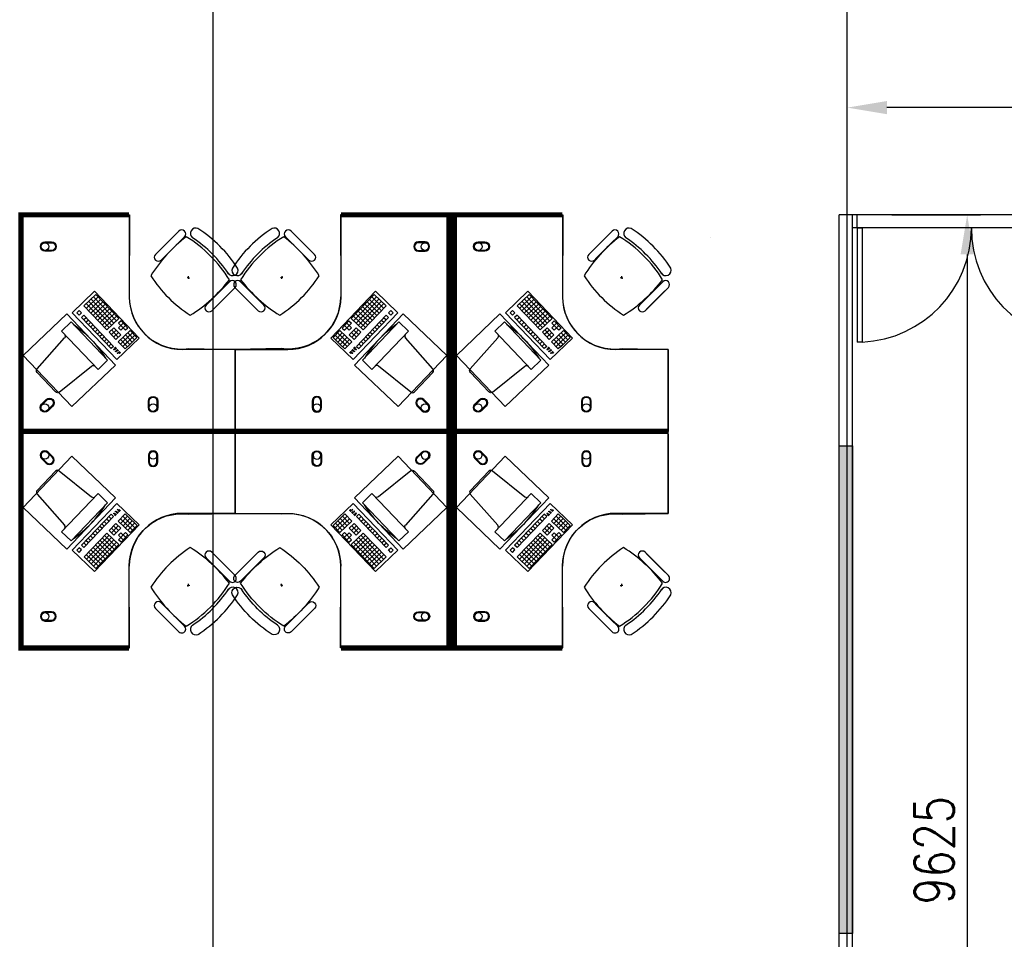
# Model space of a CAD drawing. Header units: millimetres. Extents: x -312551 to 250764, y -35891 to 59426.
# Tile 180 of 256: x -94274 to -86822, y 36493 to 43456. Entities that reach past the tile are written whole.
import ezdxf

# ---------------------------------------------------------------- set-up
doc = ezdxf.new("R2010")
doc.units = ezdxf.units.MM
doc.header["$LTSCALE"] = 2.5
for name, color, linetype in [('doors', 1, 'Continuous'), ('FO-00 - FURN$0$FURNITURE', 22, 'Continuous'), ('FO-00 - FURN$0$SP-01$0$FIT-OUT$0$FURNITURE', 22, 'Continuous'), ('NF ARCH', 4, 'Continuous'), ('NF-AS BUILT', 7, 'Continuous'), ('NF-GRIDS', 252, 'Continuous')]:
    doc.layers.add(name, color=color, linetype=linetype)
doc.styles.add('ROMANS', font='romans.shx', dxfattribs={"width": 0.8})
doc.dimstyles.new('100NFDIM', dxfattribs={"dimscale": 100, "dimtxt": 3, "dimasz": 3, "dimexe": 1, "dimexo": 1, "dimgap": 1, "dimtad": 1, "dimdec": 0, "dimdsep": 46, "dimtxsty": 'ROMANS', "dimcen": 3, "dimclrd": 4, "dimclre": 4, "dimclrt": 1, "dimaunit": 1, "dimadec": 0, "dimazin": 0, "dimtfac": 1, "dimtdec": 0, "dimtmove": 0, "dimatfit": 3, "dimfxl": 0, "dimtolj": 1, "dimarcsym": 0})

# ---------------------------------------------------------------- blocks, each defined once
blk = doc.blocks.new('FO-00 - FURN$0$SP-01$0$FIT-OUT$0$PC')
at = {"layer": 'FO-00 - FURN$0$SP-01$0$FIT-OUT$0$FURNITURE', "linetype": 'Continuous'}
for p, q in [((241.8, -93.1), (98, -236.8)), ((268.8, -92), (509.4, -294.6)), ((96.9, -263.9), (299.5, -504.5))]:
    blk.add_line(p, q, dxfattribs=at)
blk.add_lwpolyline([(276, -553.9), (346.7, -624.6), (629.5, -341.8), (558.8, -271)], close=True, dxfattribs=at)
for centre, radius, start, end in [((255.9, -107.2), 20, 49.89909, 135), ((112.2, -251), 20, 135, 220.10091), ((522.3, -279.3), 20, 229.89909, 315), ((-109.9, 114.8), 864, 303.17791, 326.82209), ((284.2, -517.4), 20, 315, 40.10091)]:
    blk.add_arc(centre, radius, start, end, dxfattribs=at)
blk = doc.blocks.new('desk')
at = {"layer": 'FO-00 - FURN$0$FURNITURE', "extrusion": (6.58823e-06, 1.6454e-07, 1)}
blk.add_line((184739.1, 75571.8, 0), (184169.1, 75571.7, 0), dxfattribs=at)
at = {"layer": 'FO-00 - FURN$0$FURNITURE'}
for p, q in [((184170.2, 75552.8), (184170.2, 74952.8)), ((183794.8, 75449.6), (183883.4, 75361)), ((183962.2, 75282.1), (183820.8, 75423.5)), ((183690.8, 75399.2), (183690.9, 75399.1)), ((183752.3, 75407.1), (183840.9, 75318.5)), ((183919.8, 75239.7), (183778.4, 75381.1)), ((183972, 75272.4), (183883.4, 75361)), ((183929.5, 75229.9), (183840.9, 75318.5)), ((183411.4, 75066.2), (183500, 74977.6)), ((183733.3, 75097.7), (183713.3, 75096.7)), ((183723.8, 75107.2), (183722.8, 75087.2)), ((183369, 75023.8), (183457.6, 74935.2)), ((183536.4, 74856.3), (183395, 74997.7)), ((183588.6, 74889), (183500, 74977.6)), ((184094.3, 74639.5), (184432.6, 74994)), ((184422.6, 74969), (184250, 74788.2)), ((184422.6, 74969), (184513, 74882.8)), ((184422.6, 74969), (184513, 74882.8)), ((184422.6, 74969), (184513, 74882.8)), ((184432.6, 74994), (184602.6, 74831.8)), ((184432.6, 74994), (184602.6, 74831.8)), ((184432.6, 74994), (184602.6, 74831.8)), ((183546.2, 74846.6), (183457.6, 74935.2)), ((184440.7, 74951.8), (184268.1, 74770.9)), ((184458.7, 74934.5), (184286.2, 74753.7)), ((184476.8, 74917.3), (184304.2, 74736.4)), ((184494.9, 74900), (184322.3, 74719.1)), ((184353.5, 74896.7), (184444, 74810.4)), ((184370.8, 74914.8), (184461.2, 74828.5)), ((184388.1, 74932.9), (184478.5, 74846.6)), ((184405.3, 74951), (184495.7, 74864.7)), ((184602.6, 74831.8), (184264.3, 74477.3)), ((184284.5, 74824.4), (184374.9, 74738.1)), ((184301.8, 74842.4), (184392.2, 74756.1)), ((184319, 74860.5), (184409.5, 74774.2)), ((184336.3, 74878.6), (184426.7, 74792.3)), ((184513, 74882.8), (184340.4, 74701.9)), ((184549.2, 74848.2), (184531.9, 74830.1)), ((184531.9, 74830.1), (184550, 74812.9)), ((184549.2, 74848.2), (184567.3, 74831)), ((184549.2, 74848.2), (184567.3, 74831)), ((184549.2, 74848.2), (184567.3, 74831)), ((184567.3, 74831), (184550, 74812.9)), ((184232.7, 74770.1), (184180.9, 74715.8)), ((184250.8, 74752.8), (184199, 74698.6)), ((184215.5, 74752), (184251.6, 74717.5)), ((184232.7, 74770.1), (184250.8, 74752.8)), ((184250, 74788.2), (184340.4, 74701.9)), ((184267.2, 74806.3), (184357.7, 74720)), ((184514.7, 74812.1), (184290.3, 74576.9)), ((184532.7, 74794.8), (184308.4, 74559.7)), ((184462.9, 74757.8), (184481, 74740.5)), ((184480.1, 74775.9), (184498.2, 74758.6)), ((184497.4, 74794), (184515.5, 74776.7)), ((184514.7, 74812.1), (184532.7, 74794.8)), ((184163.7, 74697.8), (184111.9, 74643.5)), ((184181.8, 74680.5), (184130, 74626.2)), ((184146.4, 74679.7), (184218.8, 74610.6)), ((184163.7, 74697.8), (184254.1, 74611.5)), ((184180.9, 74715.8), (184199, 74698.6)), ((184198.2, 74733.9), (184234.4, 74699.4)), ((184251.6, 74717.5), (184234.4, 74699.4)), ((184287, 74718.3), (184235.2, 74664.1)), ((184252.5, 74682.1), (184288.6, 74647.6)), ((184305.1, 74701.1), (184253.3, 74646.8)), ((184269.7, 74700.2), (184305.9, 74665.7)), ((184323.2, 74683.8), (184271.4, 74629.5)), ((184287, 74718.3), (184323.2, 74683.8)), ((184393.8, 74685.5), (184411.9, 74668.2)), ((184411.1, 74703.5), (184429.2, 74686.3)), ((184428.4, 74721.6), (184446.5, 74704.4)), ((184445.6, 74739.7), (184463.7, 74722.5)), ((184264.3, 74477.3), (184094.3, 74639.5)), ((184111.9, 74643.5), (184184.3, 74574.5)), ((184129.2, 74661.6), (184201.5, 74592.5)), ((184199.9, 74663.2), (184148.1, 74609)), ((184217.9, 74646), (184166.2, 74591.7)), ((184217.9, 74646), (184166.2, 74591.7)), ((184183.4, 74609.8), (184219.6, 74575.3)), ((184236, 74628.7), (184184.3, 74574.5)), ((184236, 74628.7), (184184.3, 74574.5)), ((184200.7, 74627.9), (184236.9, 74593.4)), ((184254.1, 74611.5), (184202.3, 74557.2)), ((184235.2, 74664.1), (184271.4, 74629.5)), ((184307.5, 74595), (184325.6, 74577.8)), ((184324.8, 74613.1), (184342.9, 74595.9)), ((184342.1, 74631.2), (184360.2, 74613.9)), ((184359.3, 74649.3), (184377.4, 74632)), ((184376.6, 74667.4), (184394.7, 74650.1)), ((183370.2, 74552.8), (183770.2, 74552.8)), ((183370.2, 73952.8), (183370.2, 74552.8)), ((184166.2, 74591.7), (184202.3, 74557.2)), ((184248.1, 74538.9), (184237.6, 74527.9)), ((184249.5, 74537.5), (184239.1, 74526.5)), ((184251, 74536.1), (184240.5, 74525.1)), ((184252.4, 74534.7), (184241.9, 74523.8)), ((184262.7, 74554.2), (184253.1, 74544.1)), ((184264.1, 74552.8), (184254.5, 74542.7)), ((184265.6, 74551.4), (184256, 74541.3)), ((184267, 74550), (184257.4, 74540)), ((184278.6, 74571.2), (184267.6, 74559.7)), ((184280.1, 74569.9), (184269.1, 74558.3)), ((184281.5, 74568.5), (184270.5, 74557)), ((184283, 74567.1), (184272, 74555.6)), ((184290.3, 74576.9), (184308.4, 74559.7))]:
    blk.add_line(p, q, dxfattribs=at)
at = {"layer": 'FO-00 - FURN$0$FURNITURE', "const_width": 40}
blk.add_lwpolyline([(183370.2, 73932.8), (184990.2, 73932.8), (184990.2, 75572.7), (184172.4, 75572.7)], dxfattribs=at)
at = {"layer": 'FO-00 - FURN$0$FURNITURE', "elevation": 0}
blk.add_lwpolyline([(184169, 75571.8), (184170.2, 74952.8, -0.455459), (183720.2, 74559.7), (183370.2, 74552.8), (183370.2, 73932.8), (184990.2, 73932.8), (184990.2, 75572.7)], format="xyb", close=True, dxfattribs=at)
at = {"layer": 'FO-00 - FURN$0$FURNITURE'}
for points in [[(184758.5, 75367.8, 1), (184758.5, 75297.8), (184808.5, 75297.8, 1), (184808.5, 75367.8)], [(184758.5, 75361.8, 1), (184758.5, 75303.8), (184808.5, 75303.8, 1), (184808.5, 75361.8)], [(184025.2, 74163.3, 1), (183955.2, 74163.3), (183955.2, 74113.3, 1), (184025.2, 74113.3)], [(184019.2, 74163.3, 1), (183961.2, 74163.3), (183961.2, 74113.3, 1), (184019.2, 74113.3)], [(184798.7, 74173.6, 1), (184749.2, 74124.1), (184784.5, 74088.8, 1), (184834, 74138.2)], [(184794.4, 74169.4, 1), (184753.4, 74128.3), (184788.8, 74093, 1), (184829.8, 74134)]]:
    blk.add_lwpolyline(points, format="xyb", close=True, dxfattribs=at)
blk.add_lwpolyline([(184644.1, 74823.3), (184274.1, 74435.5), (184604, 74120.7), (184974, 74508.5)], close=True, dxfattribs=at)
for centre, radius in [((184808.5, 75332.8), 29), ((184257.9, 74524.9), 3), ((184271.7, 74539.4), 3), ((184285.5, 74553.8), 3), ((183990.2, 74113.3), 29), ((184809.3, 74113.5), 29)]:
    blk.add_circle(centre, radius, dxfattribs=at)
for centre, radius, start, end in [((184191.8, 74628.2), 1000, 122.78732, 147.21305), ((183667.5, 75432.3), 40.4, 305.20982, 115.06842), ((183773.6, 75428.4), 30, 45.00019, 225.00019), ((184263.2, 74555.3), 1000, 121.61039, 148.25865), ((184249.1, 74569.4), 1000, 123.93667, 146.14435), ((183051.9, 74513.2), 1127.4, 32.06044, 52.44572), ((183950.8, 75251.2), 30, 225.00019, 45.00019), ((183387.8, 75152.6), 40.4, 154.93196, 331.98006), ((183390.2, 75045), 30, 45.00019, 225.00019), ((184306.9, 75768.2), 1127.4, 217.52757, 237.96558), ((183166.2, 75652.4), 1000, 302.8675, 327.2662), ((183770.2, 74952.8), 400, 270.00019, 0.00019), ((183567.4, 74867.8), 30, 225.00019, 45.00019)]:
    blk.add_arc(centre, radius, start, end, dxfattribs=at)
at = {"layer": 'FO-00 - FURN$0$FURNITURE', "rotation": 181.3405219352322}
blk.add_blockref('FO-00 - FURN$0$SP-01$0$FIT-OUT$0$PC', (184971.6, 74145.1), dxfattribs=at)
blk = doc.blocks.new('1800door')
for p, q in [((-865, 0), (-865, 864.1)), ((-825, 864.1), (-865, 864.1)), ((-825, 0), (-825, 864.1)), ((825, 0), (825, 864.1)), ((825, 864.1), (865, 864.1)), ((865, 0), (865, 864.1)), ((-865, 0), (-900, 0)), ((-865, 0), (-865, -100)), ((-865, 0), (-825, 0)), ((865, 0), (825, 0)), ((865, 0), (865, -100)), ((865, 0), (900, 0)), ((900, 0), (900, -100)), ((-900, 0), (-900, -100)), ((-865, -100), (-900, -100)), ((865, -100), (900, -100))]:
    blk.add_line(p, q)
for centre, start, end in [((-865, 0), 0, 87.34954), ((865, 0), 92.65046, 180)]:
    blk.add_arc(centre, 865, start, end)
blk = doc.blocks.new('*D252')
at = {"color": 4, "lineweight": -2, "ltscale": 500000}
for p, q in [((-88010, 42217.2), (-88010, 42889.9)), ((-73610, 42217.2), (-73610, 42889.9)), ((-73910, 42789.9), (-87710, 42789.9))]:
    blk.add_line(p, q, dxfattribs=at)
at = {"color": 4, "ltscale": 500000}
for points in [[(-87710, 42839.9), (-87710, 42739.9), (-88010, 42789.9)], [(-73910, 42839.9), (-73910, 42739.9), (-73610, 42789.9)]]:
    blk.add_solid(points, dxfattribs=at)
at = {"layer": 'Defpoints', "color": 0, "ltscale": 500000}
for p in [(-88010, 42789.9), (-88010, 42117.2), (-73610, 42117.2)]:
    blk.add_point(p, dxfattribs=at)
at = {"color": 1, "ltscale": 500000, "insert": (-80810, 43039.9), "char_height": 300, "attachment_point": 5, "style": 'ROMANS'}
blk.add_mtext('\\A1;14400', dxfattribs=at)
blk = doc.blocks.new('*D255')
at = {"color": 4, "lineweight": -2, "ltscale": 500000}
for p, q in [((-87673, 41979.1), (-87002.6, 41979.1)), ((-87102.6, 41679.1), (-87102.6, 32654.6)), ((-87788.1, 32354.6), (-87002.6, 32354.6))]:
    blk.add_line(p, q, dxfattribs=at)
at = {"color": 4, "ltscale": 500000}
for points in [[(-87152.6, 41679.1), (-87052.6, 41679.1), (-87102.6, 41979.1)], [(-87152.6, 32654.6), (-87052.6, 32654.6), (-87102.6, 32354.6)]]:
    blk.add_solid(points, dxfattribs=at)
at = {"layer": 'Defpoints', "color": 0, "ltscale": 500000}
for p in [(-87773, 41979.1, 0), (-87888.1, 32354.6), (-87102.6, 32354.6)]:
    blk.add_point(p, dxfattribs=at)
at = {"color": 1, "ltscale": 500000, "insert": (-87352.6, 37166.9), "char_height": 300, "attachment_point": 5, "rotation": 90, "style": 'ROMANS'}
blk.add_mtext('\\A1;9625', dxfattribs=at)

msp = doc.modelspace()

# ---------------------------------------------------------------- hatches: boundary and pattern name
at = {"ltscale": 500000}
h = msp.add_hatch(dxfattribs=at)
h.set_pattern_fill('BRASS', color=8, scale=5, style=0)
h.set_pattern_definition([(0, (-207992.777, 0), (0, 31.75), []), (0, (-207992.777, 15.875), (0, 31.75), [15.875, -7.9375])])
h.paths.add_polyline_path([(-88071.1, 40229.2), (-87971.1, 40229.2), (-87971.1, 36537), (-88071.1, 36537)])

# ---------------------------------------------------------------- linework, layer by layer
at = {"color": 8, "ltscale": 500000}
for p, q in [((-86171.2, 41979.1, 0), (-88071.2, 41979.1, 0)), ((-86071.2, 41879.1, 0), (-87971.2, 41879.1, 0))]:
    msp.add_line(p, q, dxfattribs=at)
at = {"color": 8, "ltscale": 500000, "elevation": 0}
msp.add_lwpolyline([(-88071.1, 40229.2), (-87971.1, 40229.2), (-87971.1, 36537), (-88071.1, 36537)], close=True, dxfattribs=at)
at = {"layer": 'FO-00 - FURN$0$FURNITURE', "color": 8, "extrusion": (-6.58823e-06, 1.6454e-07, 1)}
for p, q in [((-94013, 41977.3, 0), (-93443, 41977.2, 0)), ((-90733.9, 41977.3, 0), (-90163.9, 41977.2, 0))]:
    msp.add_line(p, q, dxfattribs=at)
at = {"layer": 'FO-00 - FURN$0$FURNITURE', "color": 8}
for p, q in [((-93444, 41958.3, 0), (-93444, 41358.3, 0)), ((-91844, 41958.3, 0), (-91844, 41358.3, 0)), ((-90165, 41958.3, 0), (-90165, 41358.3, 0)), ((-93236.1, 41687.6, 0), (-93094.7, 41829, 0)), ((-93068.6, 41855.1, 0), (-93157.2, 41766.5, 0)), ((-93026.2, 41812.6, 0), (-93114.8, 41724, 0)), ((-92261.9, 41812.6, 0), (-92173.3, 41724, 0)), ((-92219.5, 41855.1, 0), (-92130.9, 41766.5, 0)), ((-92052, 41687.6, 0), (-92193.4, 41829, 0)), ((-89957, 41687.6, 0), (-89815.6, 41829, 0)), ((-89789.6, 41855.1, 0), (-89878.2, 41766.5, 0)), ((-89747.1, 41812.6, 0), (-89835.7, 41724, 0)), ((-93245.8, 41677.9, 0), (-93157.2, 41766.5, 0)), ((-93193.7, 41645.2, 0), (-93052.2, 41786.6, 0)), ((-92964.6, 41804.7, 0), (-92964.7, 41804.6, 0)), ((-92323.5, 41804.7, 0), (-92323.4, 41804.6, 0)), ((-92094.4, 41645.2, 0), (-92235.9, 41786.6, 0)), ((-92042.3, 41677.9, 0), (-92130.9, 41766.5, 0)), ((-89966.8, 41677.9, 0), (-89878.2, 41766.5, 0)), ((-89914.6, 41645.2, 0), (-89773.2, 41786.6, 0)), ((-89685.6, 41804.7, 0), (-89685.6, 41804.6, 0)), ((-89044.4, 41804.7, 0), (-89044.3, 41804.6, 0)), ((-93203.4, 41635.4, 0), (-93114.8, 41724, 0)), ((-92084.7, 41635.4, 0), (-92173.3, 41724, 0)), ((-89924.3, 41635.4, 0), (-89835.7, 41724, 0)), ((-92997.7, 41512.7, 0), (-92996.7, 41492.7, 0)), ((-92290.4, 41512.7, 0), (-92291.4, 41492.7, 0)), ((-89718.6, 41512.7, 0), (-89717.6, 41492.7, 0)), ((-93007.2, 41503.2, 0), (-92987.2, 41502.2, 0)), ((-92685.3, 41471.7, 0), (-92773.9, 41383.1, 0)), ((-92602.8, 41471.7, 0), (-92514.2, 41383.1, 0)), ((-92280.9, 41503.2, 0), (-92300.9, 41502.2, 0)), ((-89728.1, 41503.2, 0), (-89708.1, 41502.2, 0)), ((-89406.2, 41471.7, 0), (-89494.8, 41383.1, 0)), ((-93706.5, 41399.5, 0), (-93876.5, 41237.3, 0)), ((-93706.5, 41399.5, 0), (-93876.5, 41237.3, 0)), ((-93706.5, 41399.5, 0), (-93876.5, 41237.3, 0)), ((-93696.4, 41374.5, 0), (-93786.9, 41288.2, 0)), ((-93696.4, 41374.5, 0), (-93786.9, 41288.2, 0)), ((-93696.4, 41374.5, 0), (-93786.9, 41288.2, 0)), ((-93368.2, 41045, 0), (-93706.5, 41399.5, 0)), ((-93696.4, 41374.5, 0), (-93523.8, 41193.7, 0)), ((-92862.5, 41294.5, 0), (-92773.9, 41383.1, 0)), ((-92810.3, 41261.8, 0), (-92668.9, 41403.2, 0)), ((-92642.8, 41429.3, 0), (-92731.4, 41340.7, 0)), ((-92645.3, 41429.3, 0), (-92556.7, 41340.7, 0)), ((-92477.8, 41261.8, 0), (-92619.2, 41403.2, 0)), ((-92425.6, 41294.5, 0), (-92514.2, 41383.1, 0)), ((-91919.9, 41045, 0), (-91581.6, 41399.5, 0)), ((-91591.7, 41374.5, 0), (-91764.3, 41193.7, 0)), ((-91591.7, 41374.5, 0), (-91501.2, 41288.2, 0)), ((-91591.7, 41374.5, 0), (-91501.2, 41288.2, 0)), ((-91591.7, 41374.5, 0), (-91501.2, 41288.2, 0)), ((-91581.6, 41399.5, 0), (-91411.6, 41237.3, 0)), ((-91581.6, 41399.5, 0), (-91411.6, 41237.3, 0)), ((-91581.6, 41399.5, 0), (-91411.6, 41237.3, 0)), ((-90427.4, 41399.5, 0), (-90597.4, 41237.3, 0)), ((-90427.4, 41399.5, 0), (-90597.4, 41237.3, 0)), ((-90427.4, 41399.5, 0), (-90597.4, 41237.3, 0)), ((-90417.4, 41374.5, 0), (-90507.8, 41288.2, 0)), ((-90417.4, 41374.5, 0), (-90507.8, 41288.2, 0)), ((-90417.4, 41374.5, 0), (-90507.8, 41288.2, 0)), ((-90089.1, 41045, 0), (-90427.4, 41399.5, 0)), ((-90417.4, 41374.5, 0), (-90244.8, 41193.7, 0)), ((-89583.4, 41294.5, 0), (-89494.8, 41383.1, 0)), ((-89531.2, 41261.8, 0), (-89389.8, 41403.2, 0)), ((-89363.8, 41429.3, 0), (-89452.4, 41340.7, 0)), ((-93786.9, 41288.2, 0), (-93614.3, 41107.4, 0)), ((-93679.2, 41356.5, 0), (-93769.6, 41270.2, 0)), ((-93768.8, 41305.5, 0), (-93596.2, 41124.6, 0)), ((-93661.9, 41338.4, 0), (-93752.3, 41252.1, 0)), ((-93750.7, 41322.8, 0), (-93578.1, 41141.9, 0)), ((-93644.7, 41320.3, 0), (-93735.1, 41234, 0)), ((-93732.6, 41340, 0), (-93560, 41159.2, 0)), ((-93627.4, 41302.2, 0), (-93717.8, 41215.9, 0)), ((-93714.5, 41357.3, 0), (-93541.9, 41176.4, 0)), ((-93610.1, 41284.1, 0), (-93700.6, 41197.8, 0)), ((-92820, 41252.1, 0), (-92731.4, 41340.7, 0)), ((-92468.1, 41252.1, 0), (-92556.7, 41340.7, 0)), ((-91573.6, 41357.3, 0), (-91746.2, 41176.4, 0)), ((-91555.5, 41340, 0), (-91728.1, 41159.2, 0)), ((-91537.4, 41322.8, 0), (-91710, 41141.9, 0)), ((-91519.3, 41305.5, 0), (-91691.9, 41124.6, 0)), ((-91678, 41284.1, 0), (-91587.5, 41197.8, 0)), ((-91501.2, 41288.2, 0), (-91673.8, 41107.4, 0)), ((-91660.7, 41302.2, 0), (-91570.3, 41215.9, 0)), ((-91643.4, 41320.3, 0), (-91553, 41234, 0)), ((-91626.2, 41338.4, 0), (-91535.7, 41252.1, 0)), ((-91608.9, 41356.5, 0), (-91518.5, 41270.2, 0)), ((-90507.8, 41288.2, 0), (-90335.2, 41107.4, 0)), ((-90400.1, 41356.5, 0), (-90490.5, 41270.2, 0)), ((-90489.7, 41305.5, 0), (-90317.1, 41124.6, 0)), ((-90382.8, 41338.4, 0), (-90473.3, 41252.1, 0)), ((-90471.6, 41322.8, 0), (-90299, 41141.9, 0)), ((-90365.6, 41320.3, 0), (-90456, 41234, 0)), ((-90453.5, 41340, 0), (-90280.9, 41159.2, 0)), ((-90348.3, 41302.2, 0), (-90438.8, 41215.9, 0)), ((-90435.4, 41357.3, 0), (-90262.9, 41176.4, 0)), ((-90331.1, 41284.1, 0), (-90421.5, 41197.8, 0)), ((-89541, 41252.1, 0), (-89452.4, 41340.7, 0)), ((-93876.5, 41237.3, 0), (-93538.2, 40882.8, 0)), ((-93823, 41253.7, 0), (-93841.1, 41236.5, 0)), ((-93823, 41253.7, 0), (-93841.1, 41236.5, 0)), ((-93823, 41253.7, 0), (-93841.1, 41236.5, 0)), ((-93841.1, 41236.5, 0), (-93823.9, 41218.4, 0)), ((-93805.8, 41235.6, 0), (-93823.9, 41218.4, 0)), ((-93823, 41253.7, 0), (-93805.8, 41235.6, 0)), ((-93788.5, 41217.6, 0), (-93806.6, 41200.3, 0)), ((-93788.5, 41217.6, 0), (-93564.1, 40982.4, 0)), ((-93592.9, 41266, 0), (-93683.3, 41179.7, 0)), ((-93575.6, 41247.9, 0), (-93666, 41161.6, 0)), ((-93558.4, 41229.9, 0), (-93648.8, 41143.6, 0)), ((-93541.1, 41211.8, 0), (-93631.5, 41125.5, 0)), ((-91411.6, 41237.3, 0), (-91749.9, 40882.8, 0)), ((-91747, 41211.8, 0), (-91656.6, 41125.5, 0)), ((-91729.7, 41229.8, 0), (-91639.3, 41143.6, 0)), ((-91499.6, 41217.6, 0), (-91723.9, 40982.4, 0)), ((-91712.5, 41247.9, 0), (-91622, 41161.6, 0)), ((-91695.2, 41266, 0), (-91604.8, 41179.7, 0)), ((-91499.6, 41217.6, 0), (-91481.5, 41200.3, 0)), ((-91465.1, 41253.7, 0), (-91482.3, 41235.6, 0)), ((-91482.3, 41235.6, 0), (-91464.2, 41218.4, 0)), ((-91465.1, 41253.7, 0), (-91447, 41236.5, 0)), ((-91465.1, 41253.7, 0), (-91447, 41236.5, 0)), ((-91465.1, 41253.7, 0), (-91447, 41236.5, 0)), ((-91447, 41236.5, 0), (-91464.2, 41218.4, 0)), ((-90597.4, 41237.3, 0), (-90259.1, 40882.8, 0)), ((-90544, 41253.7, 0), (-90562.1, 41236.5, 0)), ((-90544, 41253.7, 0), (-90562.1, 41236.5, 0)), ((-90544, 41253.7, 0), (-90562.1, 41236.5, 0)), ((-90562.1, 41236.5, 0), (-90544.8, 41218.4, 0)), ((-90526.7, 41235.6, 0), (-90544.8, 41218.4, 0)), ((-90544, 41253.7, 0), (-90526.7, 41235.6, 0)), ((-90509.4, 41217.6, 0), (-90527.5, 41200.3, 0)), ((-90509.4, 41217.6, 0), (-90285.1, 40982.4, 0)), ((-90313.8, 41266, 0), (-90404.2, 41179.7, 0)), ((-90296.5, 41247.9, 0), (-90387, 41161.6, 0)), ((-90279.3, 41229.8, 0), (-90369.7, 41143.6, 0)), ((-90262, 41211.8, 0), (-90352.5, 41125.5, 0)), ((-93806.6, 41200.3, 0), (-93582.2, 40965.2, 0)), ((-93771.3, 41199.5, 0), (-93789.3, 41182.2, 0)), ((-93754, 41181.4, 0), (-93772.1, 41164.1, 0)), ((-93736.7, 41163.3, 0), (-93754.8, 41146, 0)), ((-93719.5, 41145.2, 0), (-93737.6, 41128, 0)), ((-93523.8, 41193.7, 0), (-93614.3, 41107.4, 0)), ((-93489.3, 41157.5, 0), (-93525.5, 41123, 0)), ((-93506.6, 41175.6, 0), (-93524.7, 41158.3, 0)), ((-93524.7, 41158.3, 0), (-93472.9, 41104.1, 0)), ((-93472.1, 41139.4, 0), (-93508.2, 41104.9, 0)), ((-93506.6, 41175.6, 0), (-93454.8, 41121.3, 0)), ((-91781.5, 41175.6, 0), (-91833.3, 41121.3, 0)), ((-91816, 41139.4, 0), (-91779.9, 41104.9, 0)), ((-91763.4, 41158.3, 0), (-91815.2, 41104.1, 0)), ((-91798.8, 41157.5, 0), (-91762.6, 41123, 0)), ((-91781.5, 41175.6, 0), (-91763.4, 41158.3, 0)), ((-91764.3, 41193.7, 0), (-91673.8, 41107.4, 0)), ((-91481.5, 41200.3, 0), (-91705.9, 40965.2, 0)), ((-91568.6, 41145.2, 0), (-91550.5, 41127.9, 0)), ((-91551.4, 41163.3, 0), (-91533.3, 41146, 0)), ((-91534.1, 41181.4, 0), (-91516, 41164.1, 0)), ((-91516.8, 41199.5, 0), (-91498.7, 41182.2, 0)), ((-90527.5, 41200.3, 0), (-90303.2, 40965.2, 0)), ((-90492.2, 41199.5, 0), (-90510.3, 41182.2, 0)), ((-90474.9, 41181.4, 0), (-90493, 41164.1, 0)), ((-90457.7, 41163.3, 0), (-90475.8, 41146, 0)), ((-90440.4, 41145.2, 0), (-90458.5, 41127.9, 0)), ((-90244.8, 41193.7, 0), (-90335.2, 41107.4, 0)), ((-90210.2, 41157.5, 0), (-90246.4, 41123, 0)), ((-90227.5, 41175.6, 0), (-90245.6, 41158.3, 0)), ((-90245.6, 41158.3, 0), (-90193.8, 41104.1, 0)), ((-90193, 41139.4, 0), (-90229.2, 41104.9, 0)), ((-90227.5, 41175.6, 0), (-90175.7, 41121.3, 0)), ((-93702.2, 41127.1, 0), (-93720.3, 41109.9, 0)), ((-93685, 41109, 0), (-93703, 41091.8, 0)), ((-93667.7, 41091, 0), (-93685.8, 41073.7, 0)), ((-93650.4, 41072.9, 0), (-93668.5, 41055.6, 0)), ((-93560.8, 41123.8, 0), (-93597, 41089.3, 0)), ((-93597, 41089.3, 0), (-93545.2, 41035, 0)), ((-93543.6, 41105.7, 0), (-93579.8, 41071.2, 0)), ((-93578.9, 41106.6, 0), (-93527.1, 41052.3, 0)), ((-93526.3, 41087.6, 0), (-93562.5, 41053.1, 0)), ((-93560.8, 41123.8, 0), (-93509.1, 41069.6, 0)), ((-93509.1, 41069.6, 0), (-93545.2, 41035, 0)), ((-93437.5, 41103.2, 0), (-93528, 41017, 0)), ((-93525.5, 41123, 0), (-93508.2, 41104.9, 0)), ((-93420.3, 41085.2, 0), (-93492.6, 41016.1, 0)), ((-93403, 41067.1, 0), (-93475.4, 40998, 0)), ((-93473.7, 41068.7, 0), (-93421.9, 41014.5, 0)), ((-93454.8, 41121.3, 0), (-93472.9, 41104.1, 0)), ((-93455.6, 41086, 0), (-93403.9, 41031.7, 0)), ((-93437.5, 41103.2, 0), (-93385.8, 41049, 0)), ((-91850.5, 41103.2, 0), (-91902.3, 41049, 0)), ((-91885.1, 41067.1, 0), (-91812.7, 40998, 0)), ((-91832.5, 41086, 0), (-91884.2, 41031.7, 0)), ((-91867.8, 41085.2, 0), (-91795.5, 41016.1, 0)), ((-91814.4, 41068.7, 0), (-91866.2, 41014.5, 0)), ((-91850.5, 41103.2, 0), (-91760.1, 41016.9, 0)), ((-91833.3, 41121.3, 0), (-91815.2, 41104.1, 0)), ((-91762.6, 41123, 0), (-91779.9, 41104.9, 0)), ((-91727.3, 41123.8, 0), (-91779, 41069.6, 0)), ((-91779, 41069.6, 0), (-91742.9, 41035, 0)), ((-91761.8, 41087.6, 0), (-91725.6, 41053.1, 0)), ((-91709.2, 41106.6, 0), (-91760.9, 41052.3, 0)), ((-91744.5, 41105.7, 0), (-91708.3, 41071.2, 0)), ((-91691.1, 41089.3, 0), (-91742.9, 41035, 0)), ((-91727.3, 41123.8, 0), (-91691.1, 41089.3, 0)), ((-91637.6, 41072.9, 0), (-91619.6, 41055.6, 0)), ((-91620.4, 41090.9, 0), (-91602.3, 41073.7, 0)), ((-91603.1, 41109, 0), (-91585, 41091.8, 0)), ((-91585.9, 41127.1, 0), (-91567.8, 41109.9, 0)), ((-90423.2, 41127.1, 0), (-90441.2, 41109.9, 0)), ((-90405.9, 41109, 0), (-90424, 41091.8, 0)), ((-90388.6, 41090.9, 0), (-90406.7, 41073.7, 0)), ((-90371.4, 41072.9, 0), (-90389.5, 41055.6, 0)), ((-90281.8, 41123.8, 0), (-90317.9, 41089.3, 0)), ((-90317.9, 41089.3, 0), (-90266.2, 41035, 0)), ((-90264.5, 41105.7, 0), (-90300.7, 41071.2, 0)), ((-90299.9, 41106.6, 0), (-90248.1, 41052.3, 0)), ((-90247.2, 41087.6, 0), (-90283.4, 41053.1, 0)), ((-90281.8, 41123.8, 0), (-90230, 41069.6, 0)), ((-90230, 41069.6, 0), (-90266.2, 41035, 0)), ((-90158.5, 41103.2, 0), (-90248.9, 41016.9, 0)), ((-90246.4, 41123, 0), (-90229.2, 41104.9, 0)), ((-90141.2, 41085.2, 0), (-90213.6, 41016.1, 0)), ((-90124, 41067.1, 0), (-90196.3, 40998, 0)), ((-90194.6, 41068.7, 0), (-90142.9, 41014.5, 0)), ((-90175.7, 41121.3, 0), (-90193.8, 41104.1, 0)), ((-90176.6, 41086, 0), (-90124.8, 41031.7, 0)), ((-90158.5, 41103.2, 0), (-90106.7, 41049, 0)), ((-93633.2, 41054.8, 0), (-93651.3, 41037.5, 0)), ((-93615.9, 41036.7, 0), (-93634, 41019.4, 0)), ((-93598.7, 41018.6, 0), (-93616.8, 41001.3, 0)), ((-93581.4, 41000.5, 0), (-93599.5, 40983.3, 0)), ((-93538.2, 40882.8, 0), (-93368.2, 41045, 0)), ((-93528, 41017, 0), (-93476.2, 40962.7, 0)), ((-93474.5, 41033.4, 0), (-93510.7, 40998.9, 0)), ((-93509.9, 41034.2, 0), (-93458.1, 40980, 0)), ((-93509.9, 41034.2, 0), (-93458.1, 40980, 0)), ((-93457.3, 41015.3, 0), (-93493.5, 40980.8, 0)), ((-93491.8, 41051.5, 0), (-93440, 40997.2, 0)), ((-93491.8, 41051.5, 0), (-93440, 40997.2, 0)), ((-93440, 40997.2, 0), (-93476.2, 40962.7, 0)), ((-93385.8, 41049, 0), (-93458.1, 40980, 0)), ((-91749.9, 40882.8, 0), (-91919.9, 41045, 0)), ((-91902.3, 41049, 0), (-91830, 40979.9, 0)), ((-91796.3, 41051.5, 0), (-91848.1, 40997.2, 0)), ((-91796.3, 41051.5, 0), (-91848.1, 40997.2, 0)), ((-91848.1, 40997.2, 0), (-91811.9, 40962.7, 0)), ((-91830.8, 41015.3, 0), (-91794.6, 40980.8, 0)), ((-91778.2, 41034.2, 0), (-91830, 40979.9, 0)), ((-91778.2, 41034.2, 0), (-91830, 40979.9, 0)), ((-91813.5, 41033.4, 0), (-91777.4, 40998.9, 0)), ((-91760.1, 41016.9, 0), (-91811.9, 40962.7, 0)), ((-91706.7, 41000.5, 0), (-91688.6, 40983.3, 0)), ((-91689.4, 41018.6, 0), (-91671.3, 41001.3, 0)), ((-91672.2, 41036.7, 0), (-91654.1, 41019.4, 0)), ((-91654.9, 41054.8, 0), (-91636.8, 41037.5, 0)), ((-90354.1, 41054.8, 0), (-90372.2, 41037.5, 0)), ((-90336.9, 41036.7, 0), (-90354.9, 41019.4, 0)), ((-90319.6, 41018.6, 0), (-90337.7, 41001.3, 0)), ((-90302.3, 41000.5, 0), (-90320.4, 40983.3, 0)), ((-90259.1, 40882.8, 0), (-90089.1, 41045, 0)), ((-90248.9, 41016.9, 0), (-90197.1, 40962.7, 0)), ((-90195.5, 41033.4, 0), (-90231.6, 40998.9, 0)), ((-90230.8, 41034.2, 0), (-90179, 40979.9, 0)), ((-90230.8, 41034.2, 0), (-90179, 40979.9, 0)), ((-90178.2, 41015.3, 0), (-90214.4, 40980.8, 0)), ((-90212.7, 41051.5, 0), (-90161, 40997.2, 0)), ((-90212.7, 41051.5, 0), (-90161, 40997.2, 0)), ((-90161, 40997.2, 0), (-90197.1, 40962.7, 0)), ((-90106.7, 41049, 0), (-90179, 40979.9, 0)), ((-93564.1, 40982.4, 0), (-93582.2, 40965.2, 0)), ((-93556.8, 40972.6, 0), (-93545.8, 40961.1, 0)), ((-93555.4, 40974, 0), (-93544.4, 40962.4, 0)), ((-93554, 40975.4, 0), (-93542.9, 40963.8, 0)), ((-93552.5, 40976.7, 0), (-93541.5, 40965.2, 0)), ((-93540.9, 40955.5, 0), (-93531.3, 40945.5, 0)), ((-93539.4, 40956.9, 0), (-93529.8, 40946.8, 0)), ((-93538, 40958.3, 0), (-93528.4, 40948.2, 0)), ((-93536.5, 40959.7, 0), (-93526.9, 40949.6, 0)), ((-93526.3, 40940.2, 0), (-93515.8, 40929.3, 0)), ((-93524.8, 40941.6, 0), (-93514.4, 40930.6, 0)), ((-93523.4, 40943, 0), (-93512.9, 40932, 0)), ((-93521.9, 40944.4, 0), (-93511.5, 40933.4, 0)), ((-92644, 40958.3, 0), (-93044, 40958.3, 0)), ((-92644, 40358.3, 0), (-92644, 40958.3, 0)), ((-92644, 40958.3, 0), (-92244, 40958.3, 0)), ((-92644, 40358.3, 0), (-92644, 40958.3, 0)), ((-91766.2, 40944.4, 0), (-91776.6, 40933.4, 0)), ((-91764.7, 40943, 0), (-91775.2, 40932, 0)), ((-91763.3, 40941.6, 0), (-91773.7, 40930.6, 0)), ((-91761.8, 40940.2, 0), (-91772.3, 40929.3, 0)), ((-91751.6, 40959.7, 0), (-91761.2, 40949.6, 0)), ((-91750.1, 40958.3, 0), (-91759.7, 40948.2, 0)), ((-91748.7, 40956.9, 0), (-91758.3, 40946.8, 0)), ((-91747.2, 40955.5, 0), (-91756.8, 40945.4, 0)), ((-91735.6, 40976.7, 0), (-91746.6, 40965.2, 0)), ((-91734.1, 40975.4, 0), (-91745.1, 40963.8, 0)), ((-91732.7, 40974, 0), (-91743.7, 40962.4, 0)), ((-91731.2, 40972.6, 0), (-91742.2, 40961.1, 0)), ((-91723.9, 40982.4, 0), (-91705.9, 40965.2, 0)), ((-90285.1, 40982.4, 0), (-90303.2, 40965.2, 0)), ((-90277.8, 40972.6, 0), (-90266.8, 40961.1, 0)), ((-90276.3, 40974, 0), (-90265.3, 40962.4, 0)), ((-90274.9, 40975.4, 0), (-90263.9, 40963.8, 0)), ((-90273.4, 40976.7, 0), (-90262.4, 40965.2, 0)), ((-90261.8, 40955.5, 0), (-90252.2, 40945.4, 0)), ((-90260.3, 40956.9, 0), (-90250.7, 40946.8, 0)), ((-90258.9, 40958.3, 0), (-90249.3, 40948.2, 0)), ((-90257.4, 40959.7, 0), (-90247.8, 40949.6, 0)), ((-90247.2, 40940.2, 0), (-90236.7, 40929.3, 0)), ((-90245.7, 40941.6, 0), (-90235.3, 40930.6, 0)), ((-90244.3, 40943, 0), (-90233.8, 40932, 0)), ((-90242.8, 40944.4, 0), (-90232.4, 40933.4, 0)), ((-89365, 40958.3, 0), (-89765, 40958.3, 0)), ((-89365, 40358.3, 0), (-89365, 40958.3, 0)), ((-89365, 40358.3, 0), (-89365, 40958.3, 0))]:
    msp.add_line(p, q, dxfattribs=at)
at = {"layer": 'FO-00 - FURN$0$FURNITURE', "color": 8, "extrusion": (6.58823e-06, 1.6454e-07, 1)}
msp.add_line((-91275.1, 41977.3, 0), (-91845.1, 41977.2, 0), dxfattribs=at)
at = {"layer": 'FO-00 - FURN$0$FURNITURE', "color": 8, "const_width": 40, "elevation": 0}
for points in [[(-92644, 40338.3), (-94264, 40338.3), (-94264, 41978.2), (-93446.3, 41978.2)], [(-92644, 40338.3), (-91024, 40338.3), (-91024.1, 41978.2), (-91841.8, 41978.2)], [(-89365, 40338.3), (-90985, 40338.3), (-90985, 41978.2), (-90167.2, 41978.2)]]:
    msp.add_lwpolyline(points, dxfattribs=at)
at = {"layer": 'FO-00 - FURN$0$FURNITURE', "color": 8}
for points in [[(-93442.8, 41977.3), (-93444, 41358.3, 0.455459), (-92994.1, 40965.2), (-92644, 40958.3), (-92644, 40338.3), (-94264, 40338.3), (-94264, 41978.2)], [(-91845.3, 41977.3), (-91844, 41358.3, -0.455459), (-92294, 40965.2), (-92644, 40958.3), (-92644, 40338.3), (-91024, 40338.3), (-91024.1, 41978.2)], [(-90163.7, 41977.3), (-90165, 41358.3, 0.455459), (-89715, 40965.2), (-89365, 40958.3), (-89365, 40338.3), (-90985, 40338.3), (-90985, 41978.2)]]:
    msp.add_lwpolyline(points, format="xyb", close=True, dxfattribs=at)
at = {"layer": 'FO-00 - FURN$0$FURNITURE', "color": 8, "elevation": 0}
for points in [[(-94032.3, 41773.3, -1), (-94032.3, 41703.3), (-94082.3, 41703.3, -1), (-94082.3, 41773.3)], [(-94032.3, 41767.3, -1), (-94032.3, 41709.3), (-94082.3, 41709.3, -1), (-94082.3, 41767.3)], [(-91255.8, 41773.3, 1), (-91255.8, 41703.3), (-91205.8, 41703.3, 1), (-91205.8, 41773.3)], [(-91255.8, 41767.3, 1), (-91255.8, 41709.3), (-91205.8, 41709.3, 1), (-91205.8, 41767.3)], [(-90753.3, 41773.3, -1), (-90753.3, 41703.3), (-90803.3, 41703.3, -1), (-90803.3, 41773.3)], [(-90753.3, 41767.3, -1), (-90753.3, 41709.3), (-90803.3, 41709.3, -1), (-90803.3, 41767.3)], [(-94072.5, 40579.1, -1), (-94023, 40529.6), (-94058.4, 40494.2, -1), (-94107.9, 40543.7)], [(-94068.3, 40574.9, -1), (-94027.3, 40533.8), (-94062.6, 40498.5, -1), (-94103.6, 40539.5)], [(-93299, 40568.8, -1), (-93229, 40568.8), (-93229, 40518.8, -1), (-93299, 40518.8)], [(-93293, 40568.8, -1), (-93235, 40568.8), (-93235, 40518.8, -1), (-93293, 40518.8)], [(-91989, 40568.8, 1), (-92059, 40568.8), (-92059, 40518.8, 1), (-91989, 40518.8)], [(-91995, 40568.8, 1), (-92053, 40568.8), (-92053, 40518.8, 1), (-91995, 40518.8)], [(-91215.6, 40579.1, 1), (-91265.1, 40529.6), (-91229.7, 40494.2, 1), (-91180.2, 40543.7)], [(-91219.8, 40574.9, 1), (-91260.8, 40533.8), (-91225.5, 40498.5, 1), (-91184.5, 40539.5)], [(-90793.4, 40579.1, -1), (-90743.9, 40529.6), (-90779.3, 40494.2, -1), (-90828.8, 40543.7)], [(-90789.2, 40574.9, -1), (-90748.2, 40533.8), (-90783.5, 40498.5, -1), (-90824.6, 40539.5)], [(-90020, 40568.8, -1), (-89950, 40568.8), (-89950, 40518.8, -1), (-90020, 40518.8)], [(-90014, 40568.8, -1), (-89956, 40568.8), (-89956, 40518.8, -1), (-90014, 40518.8)]]:
    msp.add_lwpolyline(points, format="xyb", close=True, dxfattribs=at)
for points in [[(-93918, 41228.8), (-93547.9, 40841), (-93877.8, 40526.2), (-94247.9, 40914)], [(-91370.1, 41228.8), (-91740.2, 40841), (-91410.3, 40526.2), (-91040.2, 40913.9)], [(-90638.9, 41228.8), (-90268.9, 40841), (-90598.8, 40526.2), (-90968.8, 40913.9)]]:
    msp.add_lwpolyline(points, close=True, dxfattribs=at)
at = {"layer": 'FO-00 - FURN$0$FURNITURE', "color": 8}
for centre, radius in [((-94082.3, 41738.3, 0), 29), ((-91205.8, 41738.3, 0), 29), ((-90803.3, 41738.3, 0), 29), ((-93559.4, 40959.3, 0), 3), ((-93545.6, 40944.9, 0), 3), ((-93531.8, 40930.4, 0), 3), ((-91756.3, 40930.4, 0), 3), ((-91742.5, 40944.9, 0), 3), ((-91728.7, 40959.3, 0), 3), ((-90280.3, 40959.3, 0), 3), ((-90266.5, 40944.9, 0), 3), ((-90252.7, 40930.4, 0), 3), ((-94083.1, 40519, 0), 29), ((-93264, 40518.8, 0), 29), ((-92024, 40518.8, 0), 29), ((-91205, 40519, 0), 29), ((-90804, 40519, 0), 29), ((-89985, 40518.8, 0), 29)]:
    msp.add_circle(centre, radius, dxfattribs=at)
for centre, radius, start, end in [((-92325.7, 40918.7, 0), 1127.4, 127.55428, 147.93956), ((-93047.4, 41833.8, 0), 30, 314.99981, 134.99981), ((-93537.1, 40960.8, 0), 1000, 31.74135, 58.38961), ((-92941.3, 41837.8, 0), 40.4, 64.93158, 234.79018), ((-93465.7, 41033.7, 0), 1000, 32.78695, 57.21268), ((-91822.4, 41033.7, 0), 1000, 122.78732, 147.21305), ((-91751, 40960.8, 0), 1000, 121.61039, 148.25865), ((-92346.8, 41837.8, 0), 40.4, 305.20982, 115.06842), ((-92962.3, 40918.7, 0), 1127.4, 32.06044, 52.44572), ((-92240.7, 41833.8, 0), 30, 45.00019, 225.00019), ((-89046.7, 40918.7, 0), 1127.4, 127.55428, 147.93956), ((-89768.3, 41833.8, 0), 30, 314.99981, 134.99981), ((-90258, 40960.8, 0), 1000, 31.74135, 58.38961), ((-89662.2, 41837.8, 0), 40.4, 64.93158, 234.79018), ((-90186.6, 41033.7, 0), 1000, 32.78695, 57.21268), ((-93523, 40974.9, 0), 1000, 33.85565, 56.06333), ((-91765.1, 40974.9, 0), 1000, 123.93667, 146.14435), ((-90243.9, 40974.9, 0), 1000, 33.85565, 56.06333), ((-93224.6, 41656.7, 0), 30, 134.99981, 314.99981), ((-92063.5, 41656.6, 0), 30, 225.00019, 45.00019), ((-89945.5, 41656.6, 0), 30, 134.99981, 314.99981), ((-92440, 42057.9, 0), 1000, 212.7338, 237.1325), ((-92661.6, 41558.1, 0), 40.4, 208.01994, 25.06804), ((-92626.4, 41558.1, 0), 40.4, 154.93196, 331.98006), ((-92848.1, 42057.9, 0), 1000, 302.8675, 327.2662), ((-89161, 42057.9, 0), 1000, 212.7338, 237.1325), ((-89382.6, 41558.1, 0), 40.4, 208.01994, 25.06804), ((-93580.8, 42173.7, 0), 1127.4, 302.03442, 322.47243), ((-92664, 41450.5, 0), 30, 314.99981, 134.99981), ((-92624, 41450.5, 0), 30, 45.00019, 225.00019), ((-91707.3, 42173.7, 0), 1127.4, 217.52757, 237.96558), ((-90301.7, 42173.7, 0), 1127.4, 302.03442, 322.47243), ((-89385, 41450.5, 0), 30, 314.99981, 134.99981), ((-93044, 41358.3, 0), 400, 179.99981, 269.99981), ((-92244, 41358.3, 0), 400, 270.00019, 0.00019), ((-89765, 41358.3, 0), 400, 179.99981, 269.99981), ((-92841.2, 41273.3, 0), 30, 134.99981, 314.99981), ((-92446.8, 41273.3, 0), 30, 225.00019, 45.00019), ((-89562.2, 41273.3, 0), 30, 134.99981, 314.99981)]:
    msp.add_arc(centre, radius, start, end, dxfattribs=at)
at = {"layer": 'NF-AS BUILT', "color": 8}
for p, q in [((-88071.1, 36437, 0), (-88071.2, 41979.1, 0)), ((-87971.1, 36437, 0), (-87971.2, 41879.1, 0))]:
    msp.add_line(p, q, dxfattribs=at)
at = {"layer": 'NF-GRIDS', "color": 8}
for p, q in [((-92810, -27784), (-92810, 58409.3)), ((-88010, -27784), (-88010, 58409.3))]:
    msp.add_line(p, q, dxfattribs=at)

# ---------------------------------------------------------------- block references
at = {"layer": 'doors', "color": 8, "rotation": 180}
msp.add_blockref('1800door', (-87071.2, 41879.1, 0), dxfattribs=at)
at = {"layer": 'FO-00 - FURN$0$FURNITURE', "color": 8, "extrusion": (2.60602e-30, 6.3055e-29, -1), "zscale": -1, "rotation": 181.3405219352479}
for p in [(94245.5, 40550.6, 0), (90966.4, 40550.6, 0)]:
    msp.add_blockref('FO-00 - FURN$0$SP-01$0$FIT-OUT$0$PC', p, dxfattribs=at)
at = {"layer": 'FO-00 - FURN$0$FURNITURE', "color": 8, "rotation": 181.3405219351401}
msp.add_blockref('FO-00 - FURN$0$SP-01$0$FIT-OUT$0$PC', (-91042.6, 40550.6, 0), dxfattribs=at)
at = {"layer": 'NF ARCH', "color": 8, "rotation": 180}
for p in [(90726.2, 114271, 0), (94005.2, 114271, 0)]:
    msp.add_blockref('desk', p, dxfattribs=at)
at = {"layer": 'NF ARCH', "color": 8, "xscale": -1, "rotation": 180}
msp.add_blockref('desk', (-276014.2, 114271, 0), dxfattribs=at)

# ---------------------------------------------------------------- dimensions: what is measured, and where the dimension line sits
at = {"ltscale": 500000}
dim = msp.add_linear_dim(base=(-88010, 42789.9), p1=(-73610, 42117.2), p2=(-88010, 42117.2), dimstyle='100NFDIM', dxfattribs=at)
dim.commit()
dim.dimension.update_dxf_attribs({"geometry": '*D252', "text_midpoint": (-80810, 43039.9)})
dim = msp.add_linear_dim(base=(-87102.6216, 32354.6122), p1=(-87772.9833, 41979.1403, 0), p2=(-87888.1443, 32354.6122), angle=90, dimstyle='100NFDIM', dxfattribs=at)
dim.commit()
dim.dimension.update_dxf_attribs({"geometry": '*D255', "text_midpoint": (-87352.6216, 37166.8763)})

doc.saveas('drawing.dxf')
